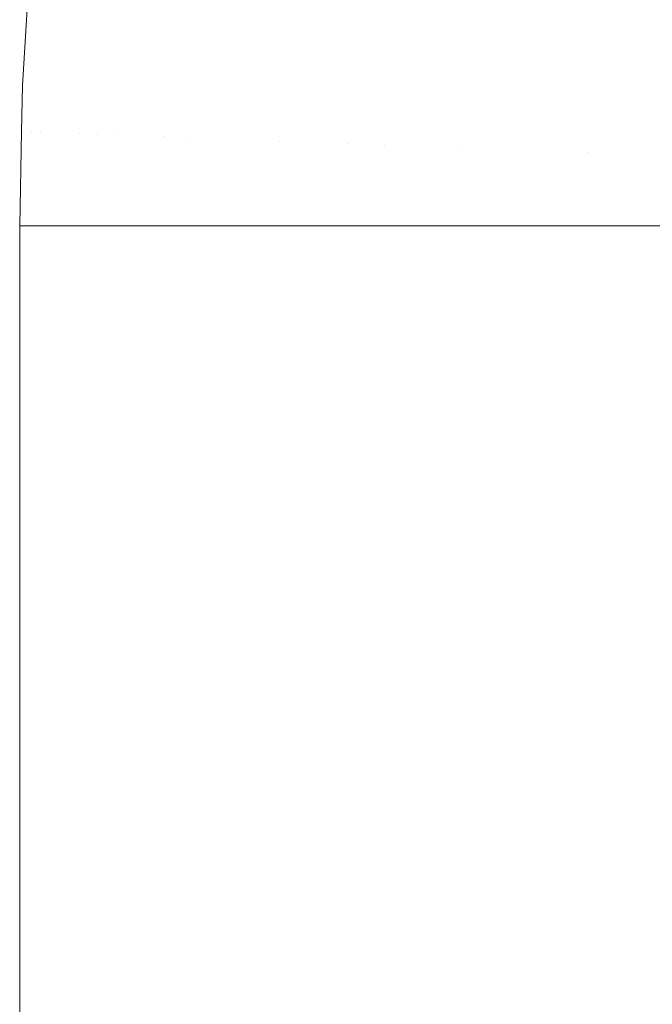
# Model space of a CAD drawing. Header units: centimetres. Extents: x -21.6 to 22.7, y 3.4 to 5.2.
# Tile 47 of 256: x -21.5865 to -21.5653, y 5.0741 to 5.1071. Entities that reach past the tile are written whole.
import ezdxf

# ---------------------------------------------------------------- set-up
doc = ezdxf.new("R2010")
doc.units = ezdxf.units.CM
doc.header["$LTSCALE"] = 2.54
doc.layers.add('Lucido design-1', color=7, linetype='Continuous')

# ---------------------------------------------------------------- blocks, each defined once
blk = doc.blocks.new('Gruppo-4-1')
at = {"color": 7, "linetype": 'Continuous', "lineweight": 9}
for points, invisible_edges in [([(-21.586128, 5.110131, -1872.915514), (-21.586445, 5.104918, -1872.915514), (-21.586445, 5.104918, -1872.315514), (-21.586134, 5.110024, -1872.315514)], 10), ([(-21.586324, 5.106654, -1872.918638), (-21.586445, 5.104918, -1872.915514), (-21.586128, 5.110131, -1872.915514)], 9), ([(-21.586134, 5.110024, -1872.315514), (-21.586445, 5.104918, -1872.315514), (-21.586324, 5.106654, -1872.31239)], 10), ([(-21.586128, 5.110131, -1872.915514), (-21.586096, 5.11002, -1872.918638), (-21.586324, 5.106654, -1872.918638)], 11), ([(-21.586324, 5.106654, -1872.31239), (-21.586096, 5.11002, -1872.31239), (-21.586134, 5.110024, -1872.315514)], 11), ([(-21.586324, 5.106654, -1872.31239), (-21.586203, 5.106644, -1872.30927), (-21.585975, 5.110005, -1872.30927), (-21.586096, 5.11002, -1872.31239)], 15), ([(-21.586096, 5.11002, -1872.918638), (-21.585975, 5.110005, -1872.921758), (-21.586203, 5.106644, -1872.921758), (-21.586324, 5.106654, -1872.918638)], 15), ([(-21.585774, 5.109981, -1872.30616), (-21.585975, 5.110005, -1872.30927), (-21.586203, 5.106644, -1872.30927), (-21.586001, 5.106629, -1872.30616)], 15), ([(-21.586001, 5.106629, -1872.924868), (-21.586203, 5.106644, -1872.921758), (-21.585975, 5.110005, -1872.921758), (-21.585774, 5.109981, -1872.924868)], 15), ([(-21.586001, 5.106629, -1872.30616), (-21.585719, 5.106607, -1872.303063), (-21.585493, 5.109948, -1872.303063), (-21.585774, 5.109981, -1872.30616)], 15), ([(-21.585774, 5.109981, -1872.924868), (-21.585493, 5.109948, -1872.927965), (-21.585719, 5.106607, -1872.927965), (-21.586001, 5.106629, -1872.924868)], 15), ([(-21.585133, 5.109905, -1872.299984), (-21.585493, 5.109948, -1872.303063), (-21.585719, 5.106607, -1872.303063), (-21.585358, 5.106579, -1872.299984)], 15), ([(-21.585358, 5.106579, -1872.931044), (-21.585719, 5.106607, -1872.927965), (-21.585493, 5.109948, -1872.927965), (-21.585133, 5.109905, -1872.931044)], 15), ([(-21.585358, 5.106579, -1872.299984), (-21.584919, 5.106545, -1872.296927), (-21.584695, 5.109853, -1872.296927), (-21.585133, 5.109905, -1872.299984)], 15), ([(-21.585133, 5.109905, -1872.931044), (-21.584695, 5.109853, -1872.934101), (-21.584919, 5.106545, -1872.934101), (-21.585358, 5.106579, -1872.931044)], 15), ([(-21.584181, 5.109792, -1872.293898), (-21.584695, 5.109853, -1872.296927), (-21.584919, 5.106545, -1872.296927), (-21.584404, 5.106505, -1872.293898)], 15), ([(-21.584404, 5.106505, -1872.93713), (-21.584919, 5.106545, -1872.934101), (-21.584695, 5.109853, -1872.934101), (-21.584181, 5.109792, -1872.93713)], 15), ([(-21.584404, 5.106505, -1872.293898), (-21.583813, 5.106459, -1872.290899), (-21.583591, 5.109722, -1872.290899), (-21.584181, 5.109792, -1872.293898)], 15), ([(-21.584181, 5.109792, -1872.93713), (-21.583591, 5.109722, -1872.940129), (-21.583813, 5.106459, -1872.940129), (-21.584404, 5.106505, -1872.93713)], 15), ([(-21.582928, 5.109644, -1872.287934), (-21.583591, 5.109722, -1872.290899), (-21.583813, 5.106459, -1872.290899), (-21.583148, 5.106407, -1872.287934)], 15), ([(-21.583148, 5.106407, -1872.943094), (-21.583813, 5.106459, -1872.940129), (-21.583591, 5.109722, -1872.940129), (-21.582928, 5.109644, -1872.943094)], 15), ([(-21.583148, 5.106407, -1872.287934), (-21.582411, 5.10635, -1872.285009), (-21.582194, 5.109557, -1872.285009), (-21.582928, 5.109644, -1872.287934)], 15), ([(-21.582928, 5.109644, -1872.943094), (-21.582194, 5.109557, -1872.946019), (-21.582411, 5.10635, -1872.946019), (-21.583148, 5.106407, -1872.943094)], 15), ([(-21.58139, 5.109461, -1872.282125), (-21.582194, 5.109557, -1872.285009), (-21.582411, 5.10635, -1872.285009), (-21.581605, 5.106287, -1872.282125)], 15), ([(-21.581605, 5.106287, -1872.948903), (-21.582411, 5.10635, -1872.946019), (-21.582194, 5.109557, -1872.946019), (-21.58139, 5.109461, -1872.948903)], 15), ([(-21.581605, 5.106287, -1872.282125), (-21.580731, 5.106219, -1872.279288), (-21.580518, 5.109358, -1872.279288), (-21.58139, 5.109461, -1872.282125)], 15), ([(-21.58139, 5.109461, -1872.948903), (-21.580518, 5.109358, -1872.95174), (-21.580731, 5.106219, -1872.95174), (-21.581605, 5.106287, -1872.948903)], 15), ([(-21.579581, 5.109247, -1872.276499), (-21.580518, 5.109358, -1872.279288), (-21.580731, 5.106219, -1872.279288), (-21.579791, 5.106146, -1872.276499)], 15), ([(-21.579791, 5.106146, -1872.954529), (-21.580731, 5.106219, -1872.95174), (-21.580518, 5.109358, -1872.95174), (-21.579581, 5.109247, -1872.954529)], 15), ([(-21.579791, 5.106146, -1872.276499), (-21.578789, 5.106068, -1872.273762), (-21.578582, 5.109128, -1872.273762), (-21.579581, 5.109247, -1872.276499)], 15), ([(-21.579581, 5.109247, -1872.954529), (-21.578582, 5.109128, -1872.957266), (-21.578789, 5.106068, -1872.957266), (-21.579791, 5.106146, -1872.954529)], 15), ([(-21.577522, 5.109002, -1872.27108), (-21.578582, 5.109128, -1872.273762), (-21.578789, 5.106068, -1872.273762), (-21.577727, 5.105986, -1872.27108)], 15), ([(-21.577727, 5.105986, -1872.959948), (-21.578789, 5.106068, -1872.957266), (-21.578582, 5.109128, -1872.957266), (-21.577522, 5.109002, -1872.959948)], 15), ([(-21.577727, 5.105986, -1872.27108), (-21.576607, 5.105899, -1872.268455), (-21.576405, 5.10887, -1872.268455), (-21.577522, 5.109002, -1872.27108)], 15), ([(-21.577522, 5.109002, -1872.959948), (-21.576405, 5.10887, -1872.962573), (-21.576607, 5.105899, -1872.962573), (-21.577727, 5.105986, -1872.959948)], 15), ([(-21.575234, 5.108731, -1872.26589), (-21.576405, 5.10887, -1872.268455), (-21.576607, 5.105899, -1872.268455), (-21.575432, 5.105807, -1872.26589)], 15), ([(-21.575432, 5.105807, -1872.965138), (-21.576607, 5.105899, -1872.962573), (-21.576405, 5.10887, -1872.962573), (-21.575234, 5.108731, -1872.965138)], 15), ([(-21.575432, 5.105807, -1872.26589), (-21.574205, 5.105712, -1872.263387), (-21.57401, 5.108586, -1872.263387), (-21.575234, 5.108731, -1872.26589)], 15), ([(-21.575234, 5.108731, -1872.965138), (-21.57401, 5.108586, -1872.967641), (-21.574205, 5.105712, -1872.967641), (-21.575432, 5.105807, -1872.965138)], 15), ([(-21.572737, 5.108435, -1872.260948), (-21.57401, 5.108586, -1872.263387), (-21.574205, 5.105712, -1872.263387), (-21.572929, 5.105613, -1872.260948)], 15), ([(-21.572929, 5.105613, -1872.97008), (-21.574205, 5.105712, -1872.967641), (-21.57401, 5.108586, -1872.967641), (-21.572737, 5.108435, -1872.97008)], 15), ([(-21.572929, 5.105613, -1872.260948), (-21.571606, 5.10551, -1872.258575), (-21.571419, 5.108278, -1872.258575), (-21.572737, 5.108435, -1872.260948)], 15), ([(-21.572737, 5.108435, -1872.97008), (-21.571419, 5.108278, -1872.972454), (-21.571606, 5.10551, -1872.972454), (-21.572929, 5.105613, -1872.97008)], 15), ([(-21.570057, 5.108117, -1872.256268), (-21.571419, 5.108278, -1872.258575), (-21.571606, 5.10551, -1872.258575), (-21.570241, 5.105404, -1872.256268)], 15), ([(-21.570241, 5.105404, -1872.97476), (-21.571606, 5.10551, -1872.972454), (-21.571419, 5.108278, -1872.972454), (-21.570057, 5.108117, -1872.97476)], 15), ([(-21.570241, 5.105404, -1872.256268), (-21.568835, 5.105295, -1872.254029), (-21.568655, 5.10795, -1872.254029), (-21.570057, 5.108117, -1872.256268)], 15), ([(-21.570057, 5.108117, -1872.97476), (-21.568655, 5.10795, -1872.976999), (-21.568835, 5.105295, -1872.976999), (-21.570241, 5.105404, -1872.97476)], 15), ([(-21.567215, 5.10778, -1872.25186), (-21.568655, 5.10795, -1872.254029), (-21.568835, 5.105295, -1872.254029), (-21.567391, 5.105183, -1872.25186)], 15), ([(-21.567391, 5.105183, -1872.979168), (-21.568835, 5.105295, -1872.976999), (-21.568655, 5.10795, -1872.976999), (-21.567215, 5.10778, -1872.979168)], 15), ([(-21.567391, 5.105183, -1872.25186), (-21.565913, 5.105068, -1872.249761), (-21.565741, 5.107605, -1872.249761), (-21.567215, 5.10778, -1872.25186)], 15), ([(-21.567215, 5.10778, -1872.979168), (-21.565741, 5.107605, -1872.981267), (-21.565913, 5.105068, -1872.981267), (-21.567391, 5.105183, -1872.979168)], 15), ([(-21.564236, 5.107426, -1872.247732), (-21.565741, 5.107605, -1872.249761), (-21.565913, 5.105068, -1872.249761), (-21.564404, 5.10495, -1872.247732)], 15), ([(-21.564404, 5.10495, -1872.983296), (-21.565913, 5.105068, -1872.981267), (-21.565741, 5.107605, -1872.981267), (-21.564236, 5.107426, -1872.983296)], 15), ([(-21.586455, 5.103384, -1872.31239), (-21.586324, 5.106654, -1872.31239), (-21.586445, 5.104918, -1872.315514)], 11), ([(-21.586455, 5.103384, -1872.31239), (-21.586333, 5.10338, -1872.30927), (-21.586203, 5.106644, -1872.30927), (-21.586324, 5.106654, -1872.31239)], 15), ([(-21.586445, 5.104918, -1872.915514), (-21.586324, 5.106654, -1872.918638), (-21.586455, 5.103384, -1872.918638)], 11), ([(-21.586324, 5.106654, -1872.918638), (-21.586203, 5.106644, -1872.921758), (-21.586333, 5.10338, -1872.921758), (-21.586455, 5.103384, -1872.918638)], 15), ([(-21.586001, 5.106629, -1872.30616), (-21.586203, 5.106644, -1872.30927), (-21.586333, 5.10338, -1872.30927), (-21.586131, 5.103372, -1872.30616)], 15), ([(-21.586131, 5.103372, -1872.924868), (-21.586333, 5.10338, -1872.921758), (-21.586203, 5.106644, -1872.921758), (-21.586001, 5.106629, -1872.924868)], 15), ([(-21.586131, 5.103372, -1872.30616), (-21.585849, 5.103361, -1872.303063), (-21.585719, 5.106607, -1872.303063), (-21.586001, 5.106629, -1872.30616)], 15), ([(-21.586001, 5.106629, -1872.924868), (-21.585719, 5.106607, -1872.927965), (-21.585849, 5.103361, -1872.927965), (-21.586131, 5.103372, -1872.924868)], 15), ([(-21.585358, 5.106579, -1872.299984), (-21.585719, 5.106607, -1872.303063), (-21.585849, 5.103361, -1872.303063), (-21.585488, 5.103347, -1872.299984)], 15), ([(-21.585488, 5.103347, -1872.931044), (-21.585849, 5.103361, -1872.927965), (-21.585719, 5.106607, -1872.927965), (-21.585358, 5.106579, -1872.931044)], 15), ([(-21.585488, 5.103347, -1872.299984), (-21.585048, 5.103331, -1872.296927), (-21.584919, 5.106545, -1872.296927), (-21.585358, 5.106579, -1872.299984)], 15), ([(-21.585358, 5.106579, -1872.931044), (-21.584919, 5.106545, -1872.934101), (-21.585048, 5.103331, -1872.934101), (-21.585488, 5.103347, -1872.931044)], 15), ([(-21.584404, 5.106505, -1872.293898), (-21.584919, 5.106545, -1872.296927), (-21.585048, 5.103331, -1872.296927), (-21.584531, 5.103311, -1872.293898)], 15), ([(-21.584531, 5.103311, -1872.93713), (-21.585048, 5.103331, -1872.934101), (-21.584919, 5.106545, -1872.934101), (-21.584404, 5.106505, -1872.93713)], 15), ([(-21.584531, 5.103311, -1872.293898), (-21.583939, 5.103288, -1872.290899), (-21.583813, 5.106459, -1872.290899), (-21.584404, 5.106505, -1872.293898)], 15), ([(-21.584404, 5.106505, -1872.93713), (-21.583813, 5.106459, -1872.940129), (-21.583939, 5.103288, -1872.940129), (-21.584531, 5.103311, -1872.93713)], 15), ([(-21.583148, 5.106407, -1872.287934), (-21.583813, 5.106459, -1872.290899), (-21.583939, 5.103288, -1872.290899), (-21.583274, 5.103263, -1872.287934)], 15), ([(-21.583274, 5.103263, -1872.943094), (-21.583939, 5.103288, -1872.940129), (-21.583813, 5.106459, -1872.940129), (-21.583148, 5.106407, -1872.943094)], 15), ([(-21.583274, 5.103263, -1872.287934), (-21.582536, 5.103235, -1872.285009), (-21.582411, 5.10635, -1872.285009), (-21.583148, 5.106407, -1872.287934)], 15), ([(-21.583148, 5.106407, -1872.943094), (-21.582411, 5.10635, -1872.946019), (-21.582536, 5.103235, -1872.946019), (-21.583274, 5.103263, -1872.943094)], 15), ([(-21.581605, 5.106287, -1872.282125), (-21.582411, 5.10635, -1872.285009), (-21.582536, 5.103235, -1872.285009), (-21.581728, 5.103204, -1872.282125)], 15), ([(-21.581728, 5.103204, -1872.948903), (-21.582536, 5.103235, -1872.946019), (-21.582411, 5.10635, -1872.946019), (-21.581605, 5.106287, -1872.948903)], 15), ([(-21.581728, 5.103204, -1872.282125), (-21.580853, 5.10317, -1872.279288), (-21.580731, 5.106219, -1872.279288), (-21.581605, 5.106287, -1872.282125)], 15), ([(-21.581605, 5.106287, -1872.948903), (-21.580731, 5.106219, -1872.95174), (-21.580853, 5.10317, -1872.95174), (-21.581728, 5.103204, -1872.948903)], 15), ([(-21.579791, 5.106146, -1872.276499), (-21.580731, 5.106219, -1872.279288), (-21.580853, 5.10317, -1872.279288), (-21.579912, 5.103134, -1872.276499)], 15), ([(-21.579912, 5.103134, -1872.954529), (-21.580853, 5.10317, -1872.95174), (-21.580731, 5.106219, -1872.95174), (-21.579791, 5.106146, -1872.954529)], 15), ([(-21.579912, 5.103134, -1872.276499), (-21.578908, 5.103096, -1872.273762), (-21.578789, 5.106068, -1872.273762), (-21.579791, 5.106146, -1872.276499)], 15), ([(-21.579791, 5.106146, -1872.954529), (-21.578789, 5.106068, -1872.957266), (-21.578908, 5.103096, -1872.957266), (-21.579912, 5.103134, -1872.954529)], 15), ([(-21.577727, 5.105986, -1872.27108), (-21.578789, 5.106068, -1872.273762), (-21.578908, 5.103096, -1872.273762), (-21.577844, 5.103055, -1872.27108)], 15), ([(-21.577844, 5.103055, -1872.959948), (-21.578908, 5.103096, -1872.957266), (-21.578789, 5.106068, -1872.957266), (-21.577727, 5.105986, -1872.959948)], 15), ([(-21.577844, 5.103055, -1872.27108), (-21.576722, 5.103012, -1872.268455), (-21.576607, 5.105899, -1872.268455), (-21.577727, 5.105986, -1872.27108)], 15), ([(-21.577727, 5.105986, -1872.959948), (-21.576607, 5.105899, -1872.962573), (-21.576722, 5.103012, -1872.962573), (-21.577844, 5.103055, -1872.959948)], 15), ([(-21.575432, 5.105807, -1872.26589), (-21.576607, 5.105899, -1872.268455), (-21.576722, 5.103012, -1872.268455), (-21.575545, 5.102967, -1872.26589)], 15), ([(-21.575545, 5.102967, -1872.965138), (-21.576722, 5.103012, -1872.962573), (-21.576607, 5.105899, -1872.962573), (-21.575432, 5.105807, -1872.965138)], 15), ([(-21.575545, 5.102967, -1872.26589), (-21.574317, 5.102921, -1872.263387), (-21.574205, 5.105712, -1872.263387), (-21.575432, 5.105807, -1872.26589)], 15), ([(-21.575432, 5.105807, -1872.965138), (-21.574205, 5.105712, -1872.967641), (-21.574317, 5.102921, -1872.967641), (-21.575545, 5.102967, -1872.965138)], 15), ([(-21.572929, 5.105613, -1872.260948), (-21.574205, 5.105712, -1872.263387), (-21.574317, 5.102921, -1872.263387), (-21.573038, 5.102872, -1872.260948)], 15), ([(-21.573038, 5.102872, -1872.97008), (-21.574317, 5.102921, -1872.967641), (-21.574205, 5.105712, -1872.967641), (-21.572929, 5.105613, -1872.97008)], 15), ([(-21.573038, 5.102872, -1872.260948), (-21.571714, 5.102821, -1872.258575), (-21.571606, 5.10551, -1872.258575), (-21.572929, 5.105613, -1872.260948)], 15), ([(-21.572929, 5.105613, -1872.97008), (-21.571606, 5.10551, -1872.972454), (-21.571714, 5.102821, -1872.972454), (-21.573038, 5.102872, -1872.97008)], 15), ([(-21.570241, 5.105404, -1872.256268), (-21.571606, 5.10551, -1872.258575), (-21.571714, 5.102821, -1872.258575), (-21.570346, 5.102769, -1872.256268)], 15), ([(-21.570346, 5.102769, -1872.97476), (-21.571714, 5.102821, -1872.972454), (-21.571606, 5.10551, -1872.972454), (-21.570241, 5.105404, -1872.97476)], 15), ([(-21.570346, 5.102769, -1872.256268), (-21.568938, 5.102715, -1872.254029), (-21.568835, 5.105295, -1872.254029), (-21.570241, 5.105404, -1872.256268)], 15), ([(-21.570241, 5.105404, -1872.97476), (-21.568835, 5.105295, -1872.976999), (-21.568938, 5.102715, -1872.976999), (-21.570346, 5.102769, -1872.97476)], 15), ([(-21.567391, 5.105183, -1872.25186), (-21.568835, 5.105295, -1872.254029), (-21.568938, 5.102715, -1872.254029), (-21.567492, 5.10266, -1872.25186)], 15), ([(-21.567492, 5.10266, -1872.979168), (-21.568938, 5.102715, -1872.976999), (-21.568835, 5.105295, -1872.976999), (-21.567391, 5.105183, -1872.979168)], 15), ([(-21.586445, 5.104918, -1872.315514), (-21.586475, 5.103385, -1872.315514), (-21.586455, 5.103384, -1872.31239)], 10), ([(-21.586475, 5.103385, -1872.315514), (-21.586445, 5.104918, -1872.315514), (-21.586445, 5.104918, -1872.915514), (-21.586475, 5.103385, -1872.915514)], 10), ([(-21.586455, 5.103384, -1872.918638), (-21.586475, 5.103385, -1872.915514), (-21.586445, 5.104918, -1872.915514)], 9), ([(-21.567492, 5.10266, -1872.25186), (-21.566012, 5.102603, -1872.249761), (-21.565913, 5.105068, -1872.249761), (-21.567391, 5.105183, -1872.25186)], 15), ([(-21.567391, 5.105183, -1872.979168), (-21.565913, 5.105068, -1872.981267), (-21.566012, 5.102603, -1872.981267), (-21.567492, 5.10266, -1872.979168)], 15), ([(-21.5645, 5.102545, -1872.247732), (-21.564404, 5.10495, -1872.247732), (-21.565913, 5.105068, -1872.249761), (-21.566012, 5.102603, -1872.249761)], 15), ([(-21.566012, 5.102603, -1872.981267), (-21.565913, 5.105068, -1872.981267), (-21.564404, 5.10495, -1872.983296), (-21.5645, 5.102545, -1872.983296)], 15), ([(-21.586475, 5.103385, -1872.315514), (-21.586537, 5.100212, -1872.315514), (-21.586469, 5.100212, -1872.31239)], 8), ([(-21.586475, 5.103385, -1872.915514), (-21.586537, 5.100212, -1872.915514), (-21.586537, 5.100212, -1872.315514), (-21.586475, 5.103385, -1872.315514)], 8), ([(-21.586537, 5.100212, -1872.915538), (-21.586475, 5.103385, -1872.915514), (-21.586455, 5.103384, -1872.918638)], 11), ([(-21.586537, 5.100212, -1872.915538), (-21.586537, 5.100212, -1872.915514), (-21.586475, 5.103385, -1872.915514)], 8), ([(-21.586455, 5.103384, -1872.918638), (-21.586473, 5.100212, -1872.918638), (-21.586537, 5.100212, -1872.915538)], 9), ([(-21.586469, 5.100212, -1872.31239), (-21.586455, 5.103384, -1872.31239), (-21.586475, 5.103385, -1872.315514)], 11), ([(-21.586433, 5.100212, -1872.92052), (-21.586473, 5.100212, -1872.918638), (-21.586455, 5.103384, -1872.918638)], 10), ([(-21.586455, 5.103384, -1872.31239), (-21.586469, 5.100212, -1872.31239), (-21.586423, 5.100212, -1872.31027)], 9), ([(-21.586423, 5.100212, -1872.31027), (-21.586333, 5.10338, -1872.30927), (-21.586455, 5.103384, -1872.31239)], 11), ([(-21.586455, 5.103384, -1872.918638), (-21.586333, 5.10338, -1872.921758), (-21.586433, 5.100212, -1872.92052)], 11), ([(-21.586123, 5.100212, -1872.925486), (-21.586433, 5.100212, -1872.92052), (-21.586333, 5.10338, -1872.921758), (-21.586131, 5.103372, -1872.924868)], 14), ([(-21.586131, 5.103372, -1872.30616), (-21.586333, 5.10338, -1872.30927), (-21.586423, 5.100212, -1872.31027), (-21.586103, 5.100212, -1872.305306)], 11), ([(-21.586103, 5.100212, -1872.305306), (-21.585849, 5.103361, -1872.303063), (-21.586131, 5.103372, -1872.30616)], 11), ([(-21.586123, 5.100212, -1872.925486), (-21.586131, 5.103372, -1872.924868), (-21.585849, 5.103361, -1872.927965)], 11), ([(-21.585849, 5.103361, -1872.927965), (-21.585865, 5.100212, -1872.927963), (-21.586123, 5.100212, -1872.925486)], 9), ([(-21.585849, 5.103361, -1872.303063), (-21.586103, 5.100212, -1872.305306), (-21.58558, 5.100212, -1872.300381)], 9), ([(-21.58561, 5.100212, -1872.930412), (-21.585865, 5.100212, -1872.927963), (-21.585849, 5.103361, -1872.927965)], 10), ([(-21.58558, 5.100212, -1872.300381), (-21.585488, 5.103347, -1872.299984), (-21.585849, 5.103361, -1872.303063)], 11), ([(-21.585849, 5.103361, -1872.927965), (-21.585488, 5.103347, -1872.931044), (-21.58561, 5.100212, -1872.930412)], 11), ([(-21.585488, 5.103347, -1872.931044), (-21.585048, 5.103331, -1872.934101), (-21.584897, 5.100212, -1872.935282), (-21.58561, 5.100212, -1872.930412)], 11), ([(-21.58558, 5.100212, -1872.300381), (-21.584858, 5.100212, -1872.295515), (-21.585048, 5.103331, -1872.296927), (-21.585488, 5.103347, -1872.299984)], 14), ([(-21.584531, 5.103311, -1872.293898), (-21.585048, 5.103331, -1872.296927), (-21.584858, 5.100212, -1872.295515)], 11), ([(-21.584897, 5.100212, -1872.935282), (-21.585048, 5.103331, -1872.934101), (-21.584531, 5.103311, -1872.93713)], 11), ([(-21.584531, 5.103311, -1872.93713), (-21.584549, 5.100212, -1872.937126), (-21.584897, 5.100212, -1872.935282)], 9), ([(-21.584531, 5.103311, -1872.293898), (-21.584858, 5.100212, -1872.295515), (-21.583943, 5.100212, -1872.290726)], 9), ([(-21.583992, 5.100212, -1872.940075), (-21.584549, 5.100212, -1872.937126), (-21.584531, 5.103311, -1872.93713)], 10), ([(-21.583943, 5.100212, -1872.290726), (-21.583939, 5.103288, -1872.290899), (-21.584531, 5.103311, -1872.293898)], 11), ([(-21.584531, 5.103311, -1872.93713), (-21.583939, 5.103288, -1872.940129), (-21.583992, 5.100212, -1872.940075)], 11), ([(-21.583291, 5.100212, -1872.943088), (-21.583992, 5.100212, -1872.940075), (-21.583939, 5.103288, -1872.940129)], 10), ([(-21.583274, 5.103263, -1872.287934), (-21.583939, 5.103288, -1872.290899), (-21.583943, 5.100212, -1872.290726)], 11), ([(-21.583943, 5.100212, -1872.290726), (-21.582843, 5.100212, -1872.28603), (-21.583274, 5.103263, -1872.287934)], 10), ([(-21.583939, 5.103288, -1872.940129), (-21.583274, 5.103263, -1872.943094), (-21.583291, 5.100212, -1872.943088)], 11), ([(-21.5829, 5.100212, -1872.944775), (-21.583291, 5.100212, -1872.943088), (-21.583274, 5.103263, -1872.943094)], 10), ([(-21.582843, 5.100212, -1872.28603), (-21.582536, 5.103235, -1872.285009), (-21.583274, 5.103263, -1872.287934)], 11), ([(-21.583274, 5.103263, -1872.943094), (-21.582536, 5.103235, -1872.946019), (-21.5829, 5.100212, -1872.944775)], 11), ([(-21.582536, 5.103235, -1872.946019), (-21.582557, 5.100212, -1872.946014), (-21.5829, 5.100212, -1872.944775)], 9), ([(-21.581728, 5.103204, -1872.282125), (-21.582536, 5.103235, -1872.285009), (-21.582843, 5.100212, -1872.28603), (-21.581565, 5.100212, -1872.281444)], 11), ([(-21.58163, 5.100212, -1872.949367), (-21.582557, 5.100212, -1872.946014), (-21.582536, 5.103235, -1872.946019), (-21.581728, 5.103204, -1872.948903)], 14), ([(-21.581565, 5.100212, -1872.281444), (-21.580853, 5.10317, -1872.279288), (-21.581728, 5.103204, -1872.282125)], 11), ([(-21.58163, 5.100212, -1872.949367), (-21.581728, 5.103204, -1872.948903), (-21.580853, 5.10317, -1872.95174)], 11), ([(-21.580853, 5.10317, -1872.95174), (-21.580869, 5.100212, -1872.951733), (-21.58163, 5.100212, -1872.949367)], 9), ([(-21.580853, 5.10317, -1872.279288), (-21.581565, 5.100212, -1872.281444), (-21.580119, 5.100212, -1872.276981)], 9), ([(-21.580192, 5.100212, -1872.953836), (-21.580869, 5.100212, -1872.951733), (-21.580853, 5.10317, -1872.95174)], 10), ([(-21.580119, 5.100212, -1872.276981), (-21.579912, 5.103134, -1872.276499), (-21.580853, 5.10317, -1872.279288)], 11), ([(-21.580853, 5.10317, -1872.95174), (-21.579912, 5.103134, -1872.954529), (-21.580192, 5.100212, -1872.953836)], 11), ([(-21.579912, 5.103134, -1872.954529), (-21.578908, 5.103096, -1872.957266), (-21.578596, 5.100212, -1872.958171), (-21.580192, 5.100212, -1872.953836)], 11), ([(-21.580119, 5.100212, -1872.276981), (-21.578516, 5.100212, -1872.272654), (-21.578908, 5.103096, -1872.273762), (-21.579912, 5.103134, -1872.276499)], 14), ([(-21.577844, 5.103055, -1872.27108), (-21.578908, 5.103096, -1872.273762), (-21.578516, 5.100212, -1872.272654)], 11), ([(-21.578596, 5.100212, -1872.958171), (-21.578908, 5.103096, -1872.957266), (-21.577844, 5.103055, -1872.959948)], 11), ([(-21.577844, 5.103055, -1872.959948), (-21.57786, 5.100212, -1872.959939), (-21.578596, 5.100212, -1872.958171)], 9), ([(-21.577844, 5.103055, -1872.27108), (-21.578516, 5.100212, -1872.272654), (-21.576767, 5.100212, -1872.268472)], 9), ([(-21.576854, 5.100212, -1872.962359), (-21.57786, 5.100212, -1872.959939), (-21.577844, 5.103055, -1872.959948)], 10), ([(-21.576767, 5.100212, -1872.268472), (-21.576722, 5.103012, -1872.268455), (-21.577844, 5.103055, -1872.27108)], 11), ([(-21.577844, 5.103055, -1872.959948), (-21.576722, 5.103012, -1872.962573), (-21.576854, 5.100212, -1872.962359)], 11), ([(-21.575564, 5.100212, -1872.965129), (-21.576854, 5.100212, -1872.962359), (-21.576722, 5.103012, -1872.962573), (-21.575545, 5.102967, -1872.965138)], 14), ([(-21.575545, 5.102967, -1872.26589), (-21.576722, 5.103012, -1872.268455), (-21.576767, 5.100212, -1872.268472)], 11), ([(-21.576767, 5.100212, -1872.268472), (-21.574882, 5.100212, -1872.264446), (-21.575545, 5.102967, -1872.26589)], 10), ([(-21.574976, 5.100212, -1872.966393), (-21.575564, 5.100212, -1872.965129), (-21.575545, 5.102967, -1872.965138)], 10), ([(-21.574882, 5.100212, -1872.264446), (-21.574317, 5.102921, -1872.263387), (-21.575545, 5.102967, -1872.26589)], 11), ([(-21.574976, 5.100212, -1872.966393), (-21.575545, 5.102967, -1872.965138), (-21.574317, 5.102921, -1872.967641)], 11), ([(-21.574317, 5.102921, -1872.967641), (-21.574335, 5.100212, -1872.967632), (-21.574976, 5.100212, -1872.966393)], 9), ([(-21.573038, 5.102872, -1872.260948), (-21.574317, 5.102921, -1872.263387), (-21.574882, 5.100212, -1872.264446), (-21.572874, 5.100212, -1872.260582)], 11), ([(-21.572973, 5.100212, -1872.970265), (-21.574335, 5.100212, -1872.967632), (-21.574317, 5.102921, -1872.967641), (-21.573038, 5.102872, -1872.97008)], 14), ([(-21.571714, 5.102821, -1872.258575), (-21.573038, 5.102872, -1872.260948), (-21.572874, 5.100212, -1872.260582)], 11), ([(-21.572973, 5.100212, -1872.970265), (-21.573038, 5.102872, -1872.97008), (-21.571714, 5.102821, -1872.972454)], 11), ([(-21.571714, 5.102821, -1872.972454), (-21.57173, 5.100212, -1872.972443), (-21.572973, 5.100212, -1872.970265)], 9), ([(-21.572874, 5.100212, -1872.260582), (-21.570754, 5.100212, -1872.256885), (-21.571714, 5.102821, -1872.258575)], 10), ([(-21.570858, 5.100212, -1872.97397), (-21.57173, 5.100212, -1872.972443), (-21.571714, 5.102821, -1872.972454)], 10), ([(-21.570346, 5.102769, -1872.256268), (-21.571714, 5.102821, -1872.258575), (-21.570754, 5.100212, -1872.256885)], 11), ([(-21.571714, 5.102821, -1872.972454), (-21.570346, 5.102769, -1872.97476), (-21.570858, 5.100212, -1872.97397)], 11), ([(-21.570346, 5.102769, -1872.97476), (-21.568938, 5.102715, -1872.976999), (-21.568641, 5.100212, -1872.977505), (-21.570858, 5.100212, -1872.97397)], 11), ([(-21.570754, 5.100212, -1872.256885), (-21.568532, 5.100212, -1872.253358), (-21.568938, 5.102715, -1872.254029), (-21.570346, 5.102769, -1872.256268)], 14), ([(-21.567492, 5.10266, -1872.25186), (-21.568938, 5.102715, -1872.254029), (-21.568532, 5.100212, -1872.253358)], 11), ([(-21.568641, 5.100212, -1872.977505), (-21.568938, 5.102715, -1872.976999), (-21.567492, 5.10266, -1872.979168)], 11), ([(-21.567492, 5.10266, -1872.979168), (-21.567507, 5.100212, -1872.979156), (-21.568641, 5.100212, -1872.977505)], 9), ([(-21.567492, 5.10266, -1872.25186), (-21.568532, 5.100212, -1872.253358), (-21.56622, 5.100212, -1872.250005)], 9), ([(-21.566333, 5.100212, -1872.980866), (-21.567507, 5.100212, -1872.979156), (-21.567492, 5.10266, -1872.979168)], 10), ([(-21.56622, 5.100212, -1872.250005), (-21.566012, 5.102603, -1872.249761), (-21.567492, 5.10266, -1872.25186)], 11), ([(-21.567492, 5.10266, -1872.979168), (-21.566012, 5.102603, -1872.981267), (-21.566333, 5.100212, -1872.980866)], 11), ([(-21.5645, 5.102545, -1872.983296), (-21.563944, 5.100212, -1872.984054), (-21.566333, 5.100212, -1872.980866), (-21.566012, 5.102603, -1872.981267)], 13), ([(-21.566012, 5.102603, -1872.249761), (-21.56622, 5.100212, -1872.250005), (-21.563828, 5.100212, -1872.246826), (-21.5645, 5.102545, -1872.247732)], 13), ([(-21.586469, 5.100212, -1872.31239), (-21.586537, 5.100212, -1872.315514), (-21.586537, 3.500212, -1872.315514), (-21.586469, 3.500212, -1872.31239)], 8), ([(-21.586473, 3.500212, -1872.918638), (-21.586537, 3.500212, -1872.915538), (-21.586537, 5.100212, -1872.915538), (-21.586473, 5.100212, -1872.918638)], 10), ([(-21.586537, 3.500212, -1872.915514), (-21.586537, 5.100212, -1872.915514), (-21.586537, 5.100212, -1872.915538), (-21.586537, 3.500212, -1872.915538)], 4), ([(-21.586473, 5.100212, -1872.918638), (-21.586433, 5.100212, -1872.92052), (-21.586433, 3.500212, -1872.92052), (-21.586473, 3.500212, -1872.918638)], 10), ([(-21.586469, 3.500212, -1872.31239), (-21.586423, 3.500212, -1872.31027), (-21.586423, 5.100212, -1872.31027), (-21.586469, 5.100212, -1872.31239)], 10), ([(-21.586433, 5.100212, -1872.92052), (-21.586123, 5.100212, -1872.925486), (-21.586123, 3.500212, -1872.925486), (-21.586356, 3.500212, -1872.921757)], 10), ([(-21.586356, 3.500212, -1872.921757), (-21.586433, 3.500212, -1872.92052), (-21.586433, 5.100212, -1872.92052)], 10), ([(-21.586103, 5.100212, -1872.305306), (-21.586423, 5.100212, -1872.31027), (-21.586423, 3.500212, -1872.31027), (-21.586158, 3.500212, -1872.306161)], 10), ([(-21.586158, 3.500212, -1872.306161), (-21.586103, 3.500212, -1872.305306), (-21.586103, 5.100212, -1872.305306)], 10), ([(-21.585865, 3.500212, -1872.927963), (-21.586123, 3.500212, -1872.925486), (-21.586123, 5.100212, -1872.925486), (-21.585865, 5.100212, -1872.927963)], 10), ([(-21.586103, 5.100212, -1872.305306), (-21.586103, 3.500212, -1872.305306), (-21.58558, 3.500212, -1872.300381), (-21.58558, 5.100212, -1872.300381)], 5), ([(-21.585865, 5.100212, -1872.927963), (-21.58561, 5.100212, -1872.930412), (-21.58561, 3.500212, -1872.930412), (-21.585865, 3.500212, -1872.927963)], 10), ([(-21.58561, 5.100212, -1872.930412), (-21.584897, 5.100212, -1872.935282), (-21.584897, 3.500212, -1872.935282), (-21.585518, 3.500212, -1872.931043)], 10), ([(-21.585518, 3.500212, -1872.931043), (-21.58561, 3.500212, -1872.930412), (-21.58561, 5.100212, -1872.930412)], 10), ([(-21.584858, 5.100212, -1872.295515), (-21.58558, 5.100212, -1872.300381), (-21.58558, 3.500212, -1872.300381), (-21.585521, 3.500212, -1872.299985)], 10), ([(-21.585521, 3.500212, -1872.299985), (-21.584858, 3.500212, -1872.295515), (-21.584858, 5.100212, -1872.295515)], 10), ([(-21.584549, 3.500212, -1872.937126), (-21.584897, 3.500212, -1872.935282), (-21.584897, 5.100212, -1872.935282), (-21.584549, 5.100212, -1872.937126)], 10), ([(-21.583943, 5.100212, -1872.290726), (-21.584858, 5.100212, -1872.295515), (-21.584858, 3.500212, -1872.295515), (-21.58455, 3.500212, -1872.293902)], 10), ([(-21.58455, 3.500212, -1872.293902), (-21.583943, 3.500212, -1872.290726), (-21.583943, 5.100212, -1872.290726)], 10), ([(-21.584549, 5.100212, -1872.937126), (-21.583992, 5.100212, -1872.940075), (-21.583992, 3.500212, -1872.940075), (-21.584549, 3.500212, -1872.937126)], 10), ([(-21.583291, 3.500212, -1872.943088), (-21.583992, 3.500212, -1872.940075), (-21.583992, 5.100212, -1872.940075), (-21.583291, 5.100212, -1872.943088)], 10), ([(-21.582843, 5.100212, -1872.28603), (-21.583943, 5.100212, -1872.290726), (-21.583943, 3.500212, -1872.290726), (-21.58329, 3.500212, -1872.28794)], 10), ([(-21.583291, 5.100212, -1872.943088), (-21.5829, 5.100212, -1872.944775), (-21.5829, 3.500212, -1872.944775), (-21.583291, 3.500212, -1872.943088)], 10), ([(-21.58329, 3.500212, -1872.28794), (-21.582843, 3.500212, -1872.28603), (-21.582843, 5.100212, -1872.28603)], 10), ([(-21.582557, 3.500212, -1872.946014), (-21.5829, 3.500212, -1872.944775), (-21.5829, 5.100212, -1872.944775), (-21.582557, 5.100212, -1872.946014)], 10), ([(-21.581565, 5.100212, -1872.281444), (-21.582843, 5.100212, -1872.28603), (-21.582843, 3.500212, -1872.28603), (-21.581756, 3.500212, -1872.282129)], 10), ([(-21.582557, 5.100212, -1872.946014), (-21.58163, 5.100212, -1872.949367), (-21.58163, 3.500212, -1872.949367), (-21.582557, 3.500212, -1872.946014)], 10), ([(-21.581756, 3.500212, -1872.282129), (-21.581565, 3.500212, -1872.281444), (-21.581565, 5.100212, -1872.281444)], 10), ([(-21.580869, 3.500212, -1872.951733), (-21.58163, 3.500212, -1872.949367), (-21.58163, 5.100212, -1872.949367), (-21.580869, 5.100212, -1872.951733)], 10), ([(-21.581565, 5.100212, -1872.281444), (-21.581565, 3.500212, -1872.281444), (-21.580119, 3.500212, -1872.276981), (-21.580119, 5.100212, -1872.276981)], 5), ([(-21.580869, 5.100212, -1872.951733), (-21.580192, 5.100212, -1872.953836), (-21.580192, 3.500212, -1872.953836), (-21.580869, 3.500212, -1872.951733)], 10), ([(-21.580192, 5.100212, -1872.953836), (-21.578596, 5.100212, -1872.958171), (-21.578596, 3.500212, -1872.958171), (-21.579939, 3.500212, -1872.954525)], 10), ([(-21.579939, 3.500212, -1872.954525), (-21.580192, 3.500212, -1872.953836), (-21.580192, 5.100212, -1872.953836)], 10), ([(-21.578516, 5.100212, -1872.272654), (-21.580119, 5.100212, -1872.276981), (-21.580119, 3.500212, -1872.276981), (-21.579942, 3.500212, -1872.276502)], 10), ([(-21.579942, 3.500212, -1872.276502), (-21.578516, 3.500212, -1872.272654), (-21.578516, 5.100212, -1872.272654)], 10), ([(-21.57786, 3.500212, -1872.959939), (-21.578596, 3.500212, -1872.958171), (-21.578596, 5.100212, -1872.958171), (-21.57786, 5.100212, -1872.959939)], 10), ([(-21.576767, 5.100212, -1872.268472), (-21.578516, 5.100212, -1872.272654), (-21.578516, 3.500212, -1872.272654), (-21.577861, 3.500212, -1872.271088)], 10), ([(-21.577861, 3.500212, -1872.271088), (-21.576767, 3.500212, -1872.268472), (-21.576767, 5.100212, -1872.268472)], 10), ([(-21.57786, 5.100212, -1872.959939), (-21.576854, 5.100212, -1872.962359), (-21.576854, 3.500212, -1872.962359), (-21.57786, 3.500212, -1872.959939)], 10), ([(-21.575564, 3.500212, -1872.965129), (-21.576854, 3.500212, -1872.962359), (-21.576854, 5.100212, -1872.962359), (-21.575564, 5.100212, -1872.965129)], 10), ([(-21.574882, 5.100212, -1872.264446), (-21.576767, 5.100212, -1872.268472), (-21.576767, 3.500212, -1872.268472), (-21.575563, 3.500212, -1872.265899)], 10), ([(-21.575564, 5.100212, -1872.965129), (-21.574976, 5.100212, -1872.966393), (-21.574976, 3.500212, -1872.966393), (-21.575564, 3.500212, -1872.965129)], 10), ([(-21.575563, 3.500212, -1872.265899), (-21.574882, 3.500212, -1872.264446), (-21.574882, 5.100212, -1872.264446)], 10), ([(-21.574335, 3.500212, -1872.967632), (-21.574976, 3.500212, -1872.966393), (-21.574976, 5.100212, -1872.966393), (-21.574335, 5.100212, -1872.967632)], 10), ([(-21.572874, 5.100212, -1872.260582), (-21.574882, 5.100212, -1872.264446), (-21.574882, 3.500212, -1872.264446), (-21.573067, 3.500212, -1872.260952)], 10), ([(-21.574335, 5.100212, -1872.967632), (-21.572973, 5.100212, -1872.970265), (-21.572973, 3.500212, -1872.970265), (-21.574335, 3.500212, -1872.967632)], 10), ([(-21.573067, 3.500212, -1872.260952), (-21.572874, 3.500212, -1872.260582), (-21.572874, 5.100212, -1872.260582)], 10), ([(-21.57173, 3.500212, -1872.972443), (-21.572973, 3.500212, -1872.970265), (-21.572973, 5.100212, -1872.970265), (-21.57173, 5.100212, -1872.972443)], 10), ([(-21.572874, 5.100212, -1872.260582), (-21.572874, 3.500212, -1872.260582), (-21.570754, 3.500212, -1872.256885), (-21.570754, 5.100212, -1872.256885)], 5), ([(-21.57173, 5.100212, -1872.972443), (-21.570858, 5.100212, -1872.97397), (-21.570858, 3.500212, -1872.97397), (-21.57173, 3.500212, -1872.972443)], 10), ([(-21.570858, 5.100212, -1872.97397), (-21.568641, 5.100212, -1872.977505), (-21.568641, 3.500212, -1872.977505), (-21.570367, 3.500212, -1872.974752)], 10), ([(-21.570367, 3.500212, -1872.974752), (-21.570858, 3.500212, -1872.97397), (-21.570858, 5.100212, -1872.97397)], 10), ([(-21.568532, 5.100212, -1872.253358), (-21.570754, 5.100212, -1872.256885), (-21.570754, 3.500212, -1872.256885), (-21.570369, 3.500212, -1872.256274)], 10), ([(-21.570369, 3.500212, -1872.256274), (-21.568532, 3.500212, -1872.253358), (-21.568532, 5.100212, -1872.253358)], 10), ([(-21.567507, 3.500212, -1872.979156), (-21.568641, 3.500212, -1872.977505), (-21.568641, 5.100212, -1872.977505), (-21.567507, 5.100212, -1872.979156)], 10), ([(-21.56622, 5.100212, -1872.250005), (-21.568532, 5.100212, -1872.253358), (-21.568532, 3.500212, -1872.253358), (-21.567507, 3.500212, -1872.251872)], 10), ([(-21.567507, 3.500212, -1872.251872), (-21.56622, 3.500212, -1872.250005), (-21.56622, 5.100212, -1872.250005)], 10), ([(-21.567507, 5.100212, -1872.979156), (-21.566333, 5.100212, -1872.980866), (-21.566333, 3.500212, -1872.980866), (-21.567507, 3.500212, -1872.979156)], 10), ([(-21.566333, 5.100212, -1872.980866), (-21.563944, 5.100212, -1872.984054), (-21.563944, 3.500212, -1872.984054), (-21.566036, 3.500212, -1872.981262)], 10), ([(-21.566036, 3.500212, -1872.981262), (-21.566333, 3.500212, -1872.980866), (-21.566333, 5.100212, -1872.980866)], 10), ([(-21.563828, 5.100212, -1872.246826), (-21.56622, 5.100212, -1872.250005), (-21.56622, 3.500212, -1872.250005), (-21.564517, 3.500212, -1872.247742)], 10)]:
    blk.add_3dface(points, dxfattribs=dict(at, invisible_edges=invisible_edges))
blk.add_3dface([(-21.586537, 3.500212, -1872.915514), (-21.586537, 3.500212, -1872.315514), (-21.586537, 5.100212, -1872.315514), (-21.586537, 5.100212, -1872.915514)], dxfattribs=at)
blk = doc.blocks.new('Gruppo-5-1')
at = {"color": 7}
blk.add_blockref('Gruppo-4-1', (0, 0), dxfattribs=at)

msp = doc.modelspace()

# ---------------------------------------------------------------- block references
at = {"layer": 'Lucido design-1', "color": 7}
msp.add_blockref('Gruppo-5-1', (0, 0), dxfattribs=at)

doc.saveas('drawing.dxf')
